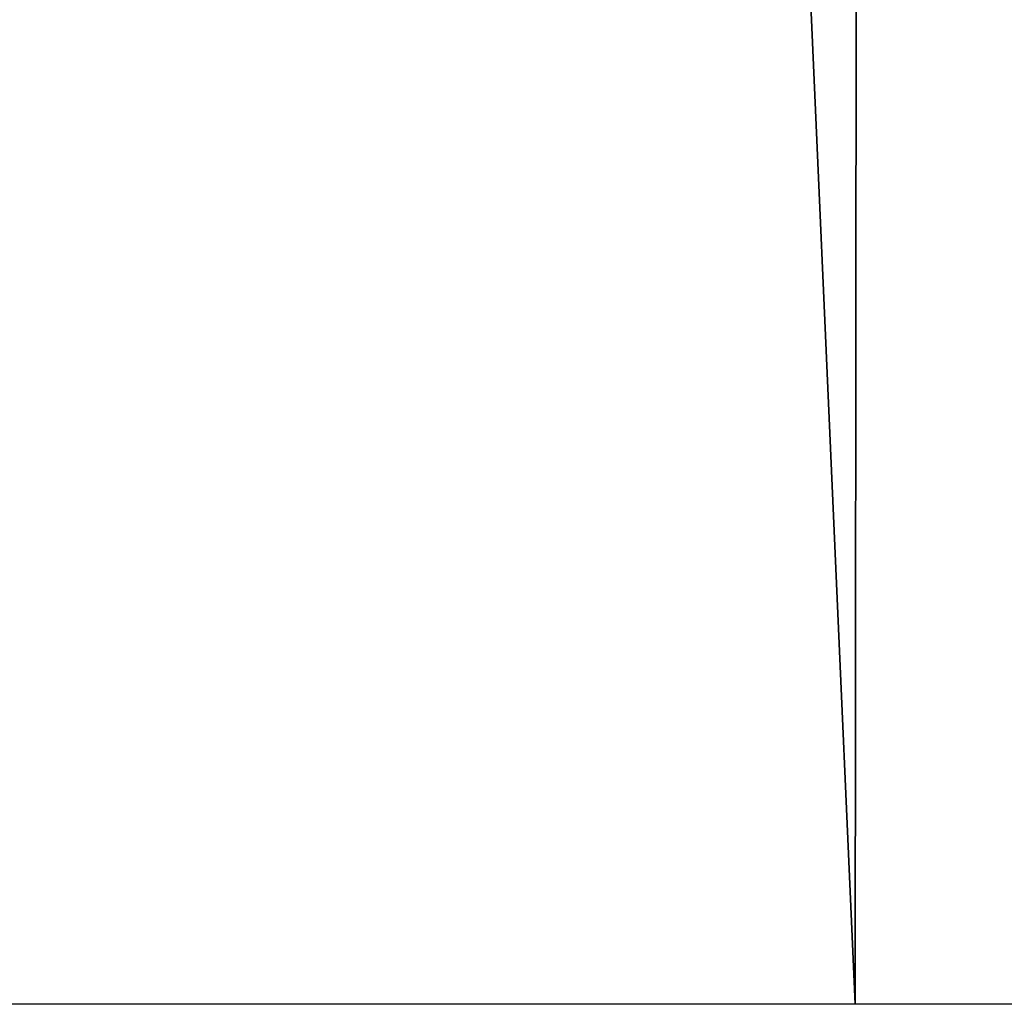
# Model space of a CAD drawing. Header units: millimetres. Extents: x -367 to 346, y -460 to 271.
# Tile 135 of 256: x -179.18 to -174.25, y -205.5 to -200.58. Entities that reach past the tile are written whole.
import ezdxf

# ---------------------------------------------------------------- set-up
doc = ezdxf.new("R2010")
doc.units = ezdxf.units.MM
doc.layers.add('kryt', color=251, linetype='Continuous')

msp = doc.modelspace()

# ---------------------------------------------------------------- meshes
at = {"layer": 'kryt'}
mesh = msp.add_polyface(dxfattribs=at)
corners = [(-187.4001, 74.5, 385.5235), (-200, 74.5, 389), (-200, 83.7092, 392.1557), (-175.5855, 84.0369, 385.7318), (-174.7099, 74.5, 382.2662), (-150.9123, 84.3181, 380.1768), (-136.1553, 74.5, 373.8405), (-149.0817, 74.5, 376.422), (-161.9352, 74.5, 379.2314), (-126.0254, 84.5527, 375.4904), (-123.1622, 74.5, 371.4897), (-110.1083, 74.5, 369.3717), (-100.9716, 84.741, 371.6733), (-97, 74.5, 367.4886), (-200, 74.5, 389), (-200, -205.5, 400), (-200, 83.7092, 392.1557), (-200, 93.1289, 394.796), (-200, 3.9282, 420.8809), (-200, 78.27, 415.6919), (-200, 102.7151, 396.9014), (-125, -205.5, 400), (-123.1622, 74.5, 371.4897), (-110.1083, 74.5, 369.3717), (-100, -205.5, 400), (-150, -205.5, 400), (-149.0817, 74.5, 376.422), (-136.1553, 74.5, 373.8405), (-200, -205.5, 400), (-200, 74.5, 389), (-187.4001, 74.5, 385.5235), (-175, -205.5, 400), (-174.7099, 74.5, 382.2662), (-161.9352, 74.5, 379.2314), (-92.5368, 13.9286, 374.0933), (-95.4067, 44.1841, 370.8368), (-97, 74.5, 367.4886), (-48.5211, -15.3958, 378.7129), (-72.7667, -15.3835, 377.88), (-72.7667, 39.5815, 372.3976), (-48.5211, 39.5768, 373.2305), (-24.264, -15.4032, 379.2128), (-24.264, 39.574, 373.7304), (-24.264, -70.4275, 384.1996), (-48.5211, -70.4156, 383.6999), (-85.3128, 78.7449, 367.6238), (-73.4951, 82.6147, 367.7256), (-61.5318, 86.0505, 367.7995), (-49.4342, 88.9827, 367.8506), (-95.4067, 44.1841, 370.8368), (-97, 74.5, 367.4886), (-92.5368, 13.9286, 374.0933), (-90.4943, -1.0781, 375.6821), (-87.9153, -16.1345, 377.2628), (-37.1632, 91.355, 367.885), (-24.8715, 93.0837, 367.9061), (-12.5026, 94.1414, 367.9167), (0, 67.0432, 370.9702), (0, 12.0898, 376.7002), (0, -15.4056, 379.3794), (0, 39.573, 373.8971), (0, -42.913, 381.9348), (-69.6823, -74.4392, 383.3396), (-84.704, -31.0964, 378.8238), (-80.7697, -45.7135, 380.3439), (-75.813, -60.3129, 381.8632), (-66.1278, -81.1968, 384.0496), (0, -70.4315, 384.3662)]
mesh.append_faces([[corners[k] for k in face] for face in [(0, 1, 2, 2), (2, 3, 0, 0), (4, 0, 3, 3), (5, 6, 7, 7), (5, 7, 8, 8), (9, 10, 6, 6), (11, 12, 13, 13), (14, 15, 16, 16), (15, 17, 16, 16), (18, 19, 20, 20), (20, 15, 18, 18), (20, 17, 15, 15), (21, 22, 23, 24), (25, 26, 27, 21), (28, 29, 30, 31), (31, 32, 33, 25), (34, 24, 35, 35), (23, 36, 35, 35), (27, 22, 21, 21), (33, 26, 25, 25), (30, 32, 31, 31), (23, 35, 24, 24), (37, 38, 39, 40), (41, 37, 40, 42), (43, 44, 37, 41), (45, 46, 39, 39), (47, 48, 40, 40), (47, 39, 46, 46), (49, 50, 45, 45), (51, 49, 39, 39), (52, 51, 39, 39), (52, 39, 38, 38), (39, 47, 40, 40), (38, 53, 52, 52), (49, 45, 39, 39), (54, 40, 48, 48), (55, 56, 42, 42), (56, 57, 42, 42), (42, 54, 55, 55), (40, 54, 42, 42), (42, 58, 59, 41), (42, 60, 58, 58), (59, 61, 41, 41), (57, 60, 42, 42), (37, 62, 38, 38), (63, 38, 64, 64), (65, 38, 62, 62), (44, 62, 37, 37), (65, 64, 38, 38), (62, 44, 66, 66), (43, 61, 67, 67), (43, 41, 61, 61), (63, 53, 38, 38)]])

doc.saveas('drawing.dxf')
